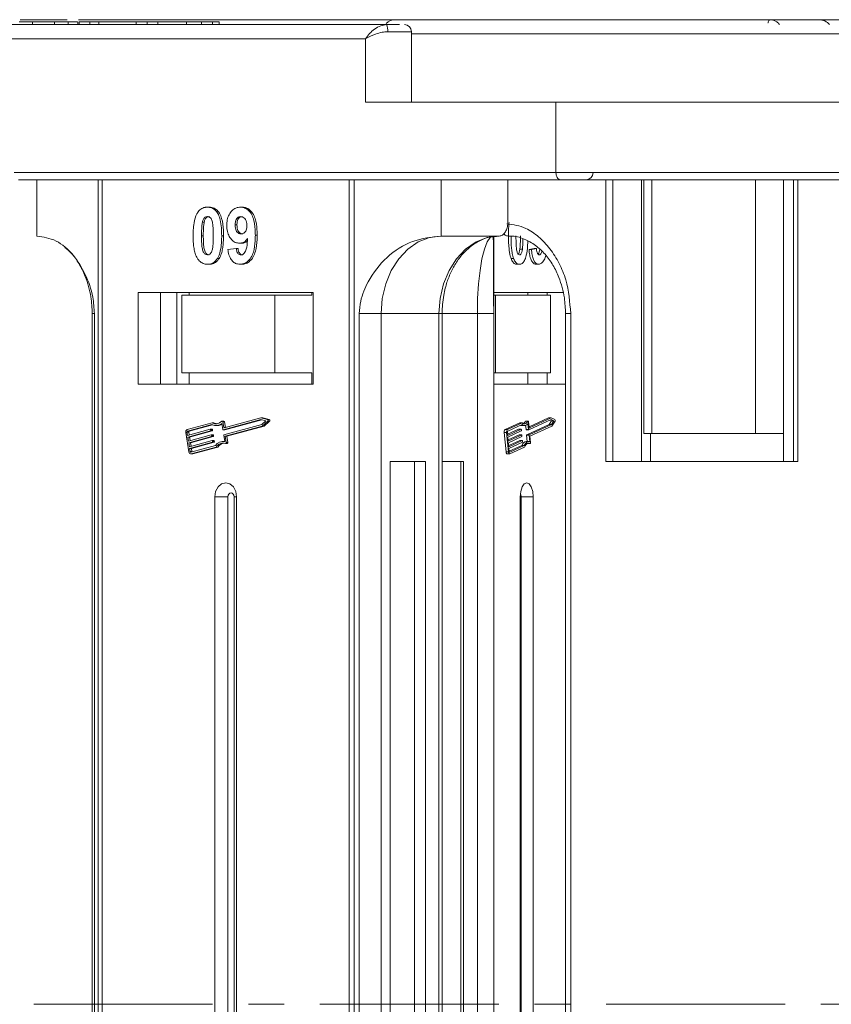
# Model space of a CAD drawing. Header units: millimetres. Extents: x 506 to 1981, y 649 to 1682.
# Tile 6 of 86: x 1019 to 1077, y 955 to 1024. Entities that reach past the tile are written whole.
import ezdxf

# ---------------------------------------------------------------- set-up
doc = ezdxf.new("R2010")
doc.units = ezdxf.units.MM
doc.linetypes.add('CENTERX2', pattern=[20.32, 12.7, -2.54, 2.54, -2.54])

msp = doc.modelspace()

# ---------------------------------------------------------------- linework, layer by layer
at = {"color": 7, "linetype": 'Continuous', "lineweight": 15}
for p, q in [((1045.507, 1024.119), (1006.17, 1024.119)), ((1019.493, 1024.469), (1022.841, 1024.469)), ((1020.37, 1024.119), (1020.37, 1024.319)), ((1021.925, 1024.119), (1021.925, 1024.319)), ((1022.9, 1024.319), (1022.9, 1024.119)), ((1023.58, 1024.119), (1023.58, 1024.319)), ((1023.628, 1024.469), (1046.891, 1024.469)), ((1023.692, 1024.319), (1023.692, 1024.119)), ((1023.692, 1024.319), (1024.438, 1024.319)), ((1024.438, 1024.319), (1024.438, 1024.119)), ((1024.438, 1024.319), (1025.085, 1024.319)), ((1025.085, 1024.319), (1025.085, 1024.119)), ((1025.085, 1024.319), (1027.722, 1024.319)), ((1027.722, 1024.319), (1027.722, 1024.119)), ((1027.722, 1024.319), (1028.518, 1024.319)), ((1028.518, 1024.319), (1028.518, 1024.119)), ((1028.518, 1024.319), (1029.264, 1024.319)), ((1029.264, 1024.119), (1029.264, 1024.319)), ((1029.264, 1024.319), (1031.305, 1024.319)), ((1031.305, 1024.319), (1031.305, 1024.119)), ((1032.361, 1024.119), (1032.361, 1024.319)), ((1032.361, 1024.319), (1033.148, 1024.319)), ((1033.148, 1024.319), (1033.148, 1024.119)), ((1033.623, 1024.119), (1033.623, 1024.319)), ((1046.893, 1024.469), (1046.943, 1024.463)), ((1076.194, 1024.469), (1076.182, 1024.469)), ((1047.27, 1023.619), (1045.586, 1023.619)), ((1047.27, 1018.619), (1047.27, 1023.619)), ((1078.428, 1023.469), (1047.27, 1023.469)), ((1005.539, 1023.119), (1044.009, 1023.119)), ((1044.009, 1023.119), (1044.009, 1018.619)), ((1044.009, 1018.619), (1057.534, 1018.619)), ((1078.662, 1018.619), (1057.534, 1018.619)), ((1057.534, 1018.619), (1057.534, 1013.619)), ((1057.534, 1013.619), (1019.064, 1013.619)), ((1094.09, 1013.619), (1057.534, 1013.619)), ((1019.38, 1013.119), (1057.85, 1013.119)), ((1020.677, 1013.119), (1020.677, 1009.119)), ((1025.031, 1013.119), (1025.031, 954.619)), ((1025.328, 954.619), (1025.328, 1013.119)), ((1042.848, 1013.119), (1042.848, 954.619)), ((1043.202, 954.619), (1043.202, 1013.119)), ((1049.391, 1009.119), (1049.391, 1013.119)), ((1054.121, 1010.119), (1054.121, 1013.119)), ((1061.081, 1013.119), (1061.081, 993.119)), ((1061.57, 1013.119), (1061.57, 993.119)), ((1063.605, 993.119), (1063.605, 1013.119)), ((1063.778, 1013.119), (1063.778, 995.119)), ((1064.332, 995.119), (1064.332, 1013.119)), ((1071.705, 1013.119), (1071.705, 995.119)), ((1073.694, 1013.119), (1073.694, 993.119)), ((1074.394, 993.119), (1074.394, 1013.119)), ((1074.704, 993.119), (1074.704, 1013.119)), ((1032.788, 1011.17), (1032.914, 1011.17)), ((1035.137, 1011.17), (1035.264, 1011.17)), ((1032.437, 1010.111), (1032.563, 1010.111)), ((1034.758, 1009.905), (1034.884, 1009.905)), ((1032.37, 1009.146), (1032.496, 1009.146)), ((1033.929, 1009.138), (1033.803, 1009.138)), ((1036.317, 1009.173), (1036.191, 1009.173)), ((1053.491, 1009.119), (1049.391, 1009.119)), ((1053.112, 1009.065), (1053.112, 954.619)), ((1034.241, 1008.163), (1034.838, 1008.247)), ((1034.838, 1008.247), (1034.964, 1008.247)), ((1035.078, 1008.606), (1035.205, 1008.606)), ((1054.97, 1008.178), (1055.148, 1008.178)), ((1055.974, 1008.247), (1055.621, 1008.163)), ((1055.798, 1008.163), (1055.621, 1008.163)), ((1055.798, 1008.163), (1056.151, 1008.247)), ((1056.151, 1008.247), (1055.974, 1008.247)), ((1033.496, 1007.525), (1033.622, 1007.525)), ((1054.52, 1007.53), (1054.343, 1007.53)), ((1032.788, 1007.119), (1032.914, 1007.119)), ((1035.093, 1007.119), (1035.219, 1007.119)), ((1054.94, 1007.119), (1054.762, 1007.119)), ((1056.302, 1007.119), (1056.124, 1007.119)), ((1040.297, 1005.119), (1027.88, 1005.119)), ((1027.88, 1005.119), (1027.88, 998.619)), ((1029.457, 1005.119), (1029.457, 998.619)), ((1030.616, 1005.119), (1030.616, 998.619)), ((1030.979, 1004.919), (1030.979, 999.419)), ((1037.576, 1004.919), (1030.979, 1004.919)), ((1031.498, 1004.919), (1031.498, 1005.119)), ((1037.576, 999.419), (1037.576, 1004.919)), ((1037.576, 1004.919), (1040.211, 1004.919)), ((1040.211, 1005.119), (1040.211, 1004.919)), ((1040.297, 998.619), (1040.297, 1005.119)), ((1058.045, 1005.119), (1053.112, 1005.119)), ((1053.112, 1004.919), (1053.24, 1004.919)), ((1053.24, 1004.919), (1053.24, 999.419)), ((1057.139, 1004.919), (1053.24, 1004.919)), ((1055.543, 1005.119), (1055.543, 1004.919)), ((1056.904, 1004.919), (1056.904, 1005.119)), ((1057.139, 999.419), (1057.139, 1004.919)), ((1024.61, 1003.619), (1024.61, 954.619)), ((1024.61, 1003.619), (1024.77, 1003.619)), ((1024.77, 954.619), (1024.77, 1003.619)), ((1043.573, 1003.619), (1043.573, 954.619)), ((1045.123, 1003.619), (1043.573, 1003.619)), ((1049.222, 1003.619), (1045.123, 1003.619)), ((1045.123, 954.619), (1045.123, 1003.619)), ((1049.222, 1003.619), (1049.222, 954.619)), ((1049.222, 1003.619), (1049.446, 1003.619)), ((1049.446, 954.619), (1049.446, 1003.619)), ((1051.952, 1003.619), (1049.446, 1003.619)), ((1051.952, 1003.619), (1053.11, 1003.619)), ((1051.952, 1003.619), (1051.952, 954.619)), ((1053.11, 954.619), (1053.11, 1003.619)), ((1058.211, 1003.619), (1058.211, 954.619)), ((1058.211, 1003.619), (1058.58, 1003.619)), ((1058.58, 954.619), (1058.58, 1003.619)), ((1037.576, 999.419), (1030.979, 999.419)), ((1031.498, 999.419), (1031.498, 998.619)), ((1040.211, 999.419), (1037.576, 999.419)), ((1040.211, 998.619), (1040.211, 999.419)), ((1053.24, 999.419), (1053.112, 999.419)), ((1057.139, 999.419), (1053.24, 999.419)), ((1055.543, 998.619), (1055.543, 999.419)), ((1056.904, 998.619), (1056.904, 999.419)), ((1027.88, 998.619), (1040.297, 998.619)), ((1053.112, 998.619), (1058.211, 998.619)), ((1036.592, 996.096), (1033.906, 995.365)), ((1036.591, 996.216), (1033.976, 995.504)), ((1034.032, 995.365), (1036.657, 996.08)), ((1037.058, 996.098), (1036.591, 996.216)), ((1036.717, 996.216), (1036.591, 996.216)), ((1036.935, 996.01), (1036.592, 996.096)), ((1037.184, 996.098), (1036.717, 996.216)), ((1037.184, 996.098), (1037.058, 996.098)), ((1057.188, 996.096), (1055.6, 995.365)), ((1057.01, 996.216), (1055.621, 995.576)), ((1057.188, 996.216), (1055.642, 995.504)), ((1057.01, 996.216), (1057.188, 996.216)), ((1057.463, 996.098), (1057.188, 996.216)), ((1057.391, 996.01), (1057.188, 996.096)), ((1033.122, 995.872), (1031.354, 995.391)), ((1033.113, 995.749), (1031.373, 995.276)), ((1031.376, 994.976), (1032.992, 995.416)), ((1031.499, 995.276), (1033.16, 995.728)), ((1033.123, 995.417), (1032.996, 995.417)), ((1033.019, 995.394), (1033.028, 995.336)), ((1033.145, 995.394), (1033.019, 995.394)), ((1033.249, 995.872), (1033.122, 995.872)), ((1033.154, 995.336), (1033.145, 995.394)), ((1033.397, 995.68), (1033.523, 995.68)), ((1033.879, 995.388), (1033.806, 995.832)), ((1033.962, 995.989), (1033.836, 995.989)), ((1033.949, 995.527), (1033.881, 995.942)), ((1033.881, 995.942), (1034.007, 995.942)), ((1033.901, 995.364), (1034.027, 995.364)), ((1034.032, 995.365), (1033.906, 995.365)), ((1034.059, 995.527), (1033.949, 995.527)), ((1033.962, 995.02), (1036.648, 995.751)), ((1034.074, 995.531), (1034.007, 995.942)), ((1034.048, 994.923), (1036.685, 995.642)), ((1034.174, 994.923), (1036.811, 995.642)), ((1036.648, 995.751), (1036.935, 996.01)), ((1036.685, 995.642), (1037.075, 995.992)), ((1036.811, 995.642), (1036.685, 995.642)), ((1036.811, 995.642), (1037.201, 995.992)), ((1037.075, 995.992), (1037.201, 995.992)), ((1054.96, 995.872), (1053.915, 995.391)), ((1054.093, 995.391), (1053.915, 995.391)), ((1055.138, 995.872), (1054.093, 995.391)), ((1054.883, 995.416), (1054.098, 995.055)), ((1055.132, 995.749), (1054.104, 995.276)), ((1054.105, 994.976), (1055.06, 995.416)), ((1054.883, 995.416), (1055.06, 995.416)), ((1055.063, 995.417), (1054.885, 995.417)), ((1054.96, 995.872), (1055.138, 995.872)), ((1055.076, 995.394), (1055.082, 995.336)), ((1055.122, 995.68), (1055.3, 995.68)), ((1055.365, 995.977), (1055.543, 995.977)), ((1055.377, 995.694), (1055.407, 995.388)), ((1055.559, 995.989), (1055.382, 995.989)), ((1055.407, 995.388), (1055.584, 995.388)), ((1055.42, 995.364), (1055.598, 995.364)), ((1057.044, 995.751), (1055.456, 995.02)), ((1055.584, 995.388), (1055.541, 995.832)), ((1055.626, 995.527), (1055.586, 995.942)), ((1055.634, 995.02), (1057.221, 995.751)), ((1055.636, 995.504), (1055.642, 995.504)), ((1055.685, 994.923), (1057.243, 995.642)), ((1057.213, 996.01), (1057.044, 995.751)), ((1057.044, 995.751), (1057.221, 995.751)), ((1057.102, 996.057), (1057.213, 996.01)), ((1057.213, 996.01), (1057.391, 996.01)), ((1057.221, 995.751), (1057.391, 996.01)), ((1057.243, 995.642), (1057.474, 995.992)), ((1031.249, 995.182), (1031.475, 993.803)), ((1031.338, 995.206), (1031.376, 994.976)), ((1031.464, 995.206), (1031.338, 995.206)), ((1031.373, 995.276), (1031.499, 995.276)), ((1033.011, 995.301), (1031.394, 994.861)), ((1031.394, 994.861), (1031.442, 994.574)), ((1031.521, 994.861), (1031.394, 994.861)), ((1031.442, 994.574), (1033.058, 995.014)), ((1033.077, 994.899), (1031.46, 994.459)), ((1031.496, 995.009), (1031.464, 995.206)), ((1031.521, 994.861), (1033.137, 995.301)), ((1031.562, 994.607), (1031.521, 994.861)), ((1031.586, 994.459), (1033.203, 994.899)), ((1033.137, 995.301), (1033.011, 995.301)), ((1033.154, 995.336), (1033.028, 995.336)), ((1033.189, 995.015), (1033.062, 995.015)), ((1033.203, 994.899), (1033.077, 994.899)), ((1033.085, 994.991), (1033.094, 994.934)), ((1033.211, 994.991), (1033.085, 994.991)), ((1033.22, 994.934), (1033.094, 994.934)), ((1033.22, 994.934), (1033.211, 994.991)), ((1034.017, 994.541), (1033.945, 994.985)), ((1034.121, 994.479), (1034.048, 994.923)), ((1034.174, 994.923), (1034.048, 994.923)), ((1034.247, 994.479), (1034.174, 994.923)), ((1053.852, 995.182), (1053.986, 993.803)), ((1053.852, 995.182), (1054.03, 995.182)), ((1054.03, 995.182), (1054.164, 993.803)), ((1054.083, 995.206), (1054.105, 994.976)), ((1055.071, 995.301), (1054.116, 994.861)), ((1054.116, 994.861), (1054.144, 994.574)), ((1054.922, 995.014), (1054.137, 994.652)), ((1054.144, 994.574), (1055.099, 995.014)), ((1055.11, 994.899), (1054.155, 994.459)), ((1054.922, 995.014), (1055.099, 995.014)), ((1055.102, 995.015), (1054.924, 995.015)), ((1055.115, 994.991), (1055.121, 994.934)), ((1055.446, 994.985), (1055.488, 994.552)), ((1055.446, 994.985), (1055.623, 994.985)), ((1055.456, 995.02), (1055.634, 995.02)), ((1055.666, 994.541), (1055.623, 994.985)), ((1055.728, 994.479), (1055.685, 994.923)), ((1063.778, 995.119), (1064.332, 995.119)), ((1064.236, 995.119), (1064.236, 993.119)), ((1071.705, 995.119), (1064.332, 995.119)), ((1071.705, 995.119), (1073.694, 995.119)), ((1031.46, 994.459), (1031.507, 994.172)), ((1031.586, 994.459), (1031.46, 994.459)), ((1031.507, 994.172), (1033.124, 994.612)), ((1033.142, 994.497), (1031.526, 994.057)), ((1031.526, 994.057), (1031.564, 993.827)), ((1031.652, 994.057), (1031.526, 994.057)), ((1031.628, 994.205), (1031.586, 994.459)), ((1031.618, 993.782), (1033.358, 994.256)), ((1031.637, 993.667), (1033.405, 994.148)), ((1031.652, 994.057), (1033.269, 994.497)), ((1031.69, 993.827), (1031.652, 994.057)), ((1031.763, 993.667), (1033.531, 994.148)), ((1033.254, 994.612), (1033.128, 994.612)), ((1033.269, 994.497), (1033.142, 994.497)), ((1033.151, 994.589), (1033.16, 994.532)), ((1033.151, 994.589), (1033.277, 994.589)), ((1033.286, 994.532), (1033.16, 994.532)), ((1033.286, 994.532), (1033.277, 994.589)), ((1033.531, 994.148), (1033.405, 994.148)), ((1034.016, 994.552), (1033.906, 994.552)), ((1034.076, 994.408), (1034.202, 994.408)), ((1034.247, 994.479), (1034.121, 994.479)), ((1054.155, 994.459), (1054.183, 994.172)), ((1054.961, 994.612), (1054.175, 994.25)), ((1054.183, 994.172), (1055.138, 994.612)), ((1055.149, 994.497), (1054.194, 994.057)), ((1054.194, 994.057), (1054.216, 993.827)), ((1055.099, 994.256), (1054.214, 993.848)), ((1054.248, 993.782), (1055.277, 994.256)), ((1054.26, 993.667), (1055.305, 994.148)), ((1054.961, 994.612), (1055.138, 994.612)), ((1055.141, 994.612), (1054.963, 994.612)), ((1055.099, 994.256), (1055.277, 994.256)), ((1055.154, 994.589), (1055.16, 994.532)), ((1055.601, 994.552), (1055.423, 994.552)), ((1055.517, 994.41), (1055.523, 994.408)), ((1055.695, 994.41), (1055.517, 994.41)), ((1055.523, 994.408), (1055.701, 994.408)), ((1031.564, 993.827), (1031.69, 993.827)), ((1031.609, 993.663), (1031.735, 993.663)), ((1031.763, 993.667), (1031.637, 993.667)), ((1054.164, 993.803), (1053.986, 993.803)), ((1054.065, 993.663), (1054.243, 993.663)), ((1054.237, 993.782), (1054.248, 993.782)), ((1045.754, 993.119), (1045.754, 954.619)), ((1048.276, 993.119), (1045.754, 993.119)), ((1047.5, 954.619), (1047.5, 993.119)), ((1048.276, 954.619), (1048.276, 993.119)), ((1050.973, 993.119), (1049.446, 993.119)), ((1050.768, 954.619), (1050.768, 993.119)), ((1050.973, 954.619), (1050.973, 993.119)), ((1061.081, 993.119), (1074.704, 993.119)), ((1033.312, 990.619), (1033.312, 954.619)), ((1033.312, 990.619), (1034.246, 990.619)), ((1034.246, 990.619), (1034.246, 954.619)), ((1034.688, 954.619), (1034.688, 990.619)), ((1034.864, 990.619), (1034.688, 990.619)), ((1034.864, 954.619), (1034.864, 990.619)), ((1054.997, 990.619), (1054.997, 954.619)), ((1055.915, 990.619), (1055.054, 990.619)), ((1055.054, 954.619), (1055.054, 990.619)), ((1055.915, 954.619), (1055.915, 990.619)), ((1024.61, 954.619), (1024.61, 905.619)), ((1024.77, 905.619), (1024.77, 954.619)), ((1025.031, 954.619), (1025.031, 896.119)), ((1025.328, 896.119), (1025.328, 954.619)), ((1033.312, 954.619), (1033.312, 918.619)), ((1034.246, 954.619), (1034.246, 918.619)), ((1034.688, 918.619), (1034.688, 954.619)), ((1034.864, 918.619), (1034.864, 954.619)), ((1042.848, 954.619), (1042.848, 896.119)), ((1043.202, 896.119), (1043.202, 954.619)), ((1043.573, 954.619), (1043.573, 905.619)), ((1045.123, 905.619), (1045.123, 954.619)), ((1045.754, 954.619), (1045.754, 916.119)), ((1047.5, 916.119), (1047.5, 954.619)), ((1048.276, 916.119), (1048.276, 954.619)), ((1049.222, 954.619), (1049.222, 905.619)), ((1049.446, 905.619), (1049.446, 954.619)), ((1050.768, 916.119), (1050.768, 954.619)), ((1050.973, 916.119), (1050.973, 954.619)), ((1051.952, 954.619), (1051.952, 905.619)), ((1053.11, 905.619), (1053.11, 954.619)), ((1053.112, 954.619), (1053.112, 900.174)), ((1054.997, 954.619), (1054.997, 918.619)), ((1055.054, 918.619), (1055.054, 954.619)), ((1055.915, 918.619), (1055.915, 954.619)), ((1058.211, 954.619), (1058.211, 905.619)), ((1058.58, 905.619), (1058.58, 954.619))]:
    msp.add_line(p, q, dxfattribs=at)
at = {"color": 1, "linetype": 'CENTERX2', "lineweight": 13}
msp.add_line((1805.315, 954.619), (967.232, 954.619), dxfattribs=at)
at = {"color": 7, "linetype": 'Continuous', "lineweight": 15, "flags": 128}
for points in [[(1046.891, 1024.469), (1046.944, 1024.462), (1046.97, 1024.454)], [(1072.734, 1024.469), (1072.703, 1024.462), (1072.673, 1024.442), (1072.645, 1024.41), (1072.621, 1024.366), (1072.601, 1024.313), (1072.586, 1024.253), (1072.584, 1024.245)], [(1072.737, 1024.469), (1072.705, 1024.462), (1072.675, 1024.442), (1072.647, 1024.41), (1072.623, 1024.366), (1072.603, 1024.313), (1072.588, 1024.253), (1072.586, 1024.245)], [(1057.534, 1013.619), (1057.54, 1013.521), (1057.558, 1013.428), (1057.587, 1013.341), (1057.627, 1013.265), (1057.674, 1013.203), (1057.729, 1013.157), (1057.788, 1013.129), (1057.85, 1013.119)], [(1045.123, 1003.619), (1045.205, 1004.692), (1045.448, 1005.724), (1045.842, 1006.675), (1046.373, 1007.508), (1047.02, 1008.192), (1047.758, 1008.7), (1048.558, 1009.013), (1049.391, 1009.119)], [(1053.491, 1009.119), (1052.658, 1009.013), (1051.857, 1008.7), (1051.119, 1008.192), (1050.472, 1007.508), (1049.942, 1006.675), (1049.547, 1005.724), (1049.304, 1004.692), (1049.222, 1003.619)], [(1053.076, 1009.119), (1052.857, 1009.013), (1052.646, 1008.7), (1052.452, 1008.192), (1052.281, 1007.508), (1052.141, 1006.675), (1052.037, 1005.724), (1051.973, 1004.692), (1051.952, 1003.619)], [(1033.809, 995.977), (1033.818, 995.984), (1033.829, 995.988), (1033.841, 995.989), (1033.852, 995.985), (1033.862, 995.979), (1033.871, 995.969), (1033.877, 995.956), (1033.881, 995.942)], [(1034.027, 995.364), (1034.027, 995.364), (1034.032, 995.365)], [(1054.885, 995.417), (1054.885, 995.417), (1054.883, 995.416)], [(1055.06, 995.416), (1055.063, 995.417), (1055.066, 995.416), (1055.068, 995.415), (1055.07, 995.412), (1055.073, 995.408), (1055.074, 995.404), (1055.075, 995.399), (1055.076, 995.394)], [(1055.543, 995.977), (1055.498, 995.912), (1055.45, 995.861), (1055.4, 995.825), (1055.347, 995.803), (1055.293, 995.797), (1055.24, 995.807), (1055.188, 995.832), (1055.138, 995.872)], [(1055.407, 995.388), (1055.408, 995.382), (1055.409, 995.377), (1055.411, 995.373), (1055.413, 995.369), (1055.415, 995.366), (1055.417, 995.365), (1055.42, 995.364)], [(1055.543, 995.977), (1055.549, 995.984), (1055.555, 995.988), (1055.562, 995.989), (1055.569, 995.985), (1055.575, 995.979), (1055.58, 995.969), (1055.584, 995.956), (1055.586, 995.942)], [(1055.6, 995.365), (1055.598, 995.364), (1055.595, 995.365), (1055.593, 995.366), (1055.59, 995.369), (1055.588, 995.373), (1055.587, 995.377), (1055.585, 995.382), (1055.584, 995.388)], [(1055.642, 995.504), (1055.639, 995.503), (1055.637, 995.504), (1055.634, 995.506), (1055.632, 995.508), (1055.63, 995.512), (1055.628, 995.516), (1055.627, 995.521), (1055.626, 995.527)], [(1054.924, 995.015), (1054.924, 995.015), (1054.922, 995.014)], [(1055.099, 995.014), (1055.102, 995.015), (1055.105, 995.014), (1055.107, 995.013), (1055.109, 995.01), (1055.111, 995.006), (1055.113, 995.002), (1055.114, 994.997), (1055.115, 994.991)], [(1034.121, 994.479), (1034.122, 994.464), (1034.12, 994.45), (1034.115, 994.436), (1034.108, 994.425), (1034.099, 994.416), (1034.088, 994.41), (1034.077, 994.408), (1034.065, 994.41)], [(1034.202, 994.408), (1034.203, 994.408), (1034.214, 994.41), (1034.225, 994.416), (1034.234, 994.425), (1034.241, 994.436), (1034.246, 994.45), (1034.248, 994.464), (1034.247, 994.479)], [(1054.963, 994.612), (1054.963, 994.612), (1054.961, 994.612)], [(1055.138, 994.612), (1055.141, 994.612), (1055.144, 994.612), (1055.146, 994.61), (1055.148, 994.608), (1055.15, 994.604), (1055.152, 994.6), (1055.153, 994.595), (1055.154, 994.589)], [(1055.277, 994.256), (1055.317, 994.334), (1055.36, 994.401), (1055.407, 994.457), (1055.456, 994.5), (1055.507, 994.53), (1055.56, 994.548), (1055.613, 994.551), (1055.666, 994.541)], [(1055.695, 994.41), (1055.642, 994.43), (1055.589, 994.434), (1055.535, 994.422), (1055.483, 994.396), (1055.433, 994.354), (1055.386, 994.298), (1055.343, 994.229), (1055.305, 994.148)], [(1055.728, 994.479), (1055.728, 994.464), (1055.727, 994.45), (1055.724, 994.436), (1055.72, 994.425), (1055.715, 994.416), (1055.708, 994.41), (1055.702, 994.408), (1055.695, 994.41)], [(1031.735, 993.663), (1031.736, 993.663), (1031.763, 993.667)], [(1053.986, 993.803), (1053.991, 993.77), (1053.998, 993.74), (1054.009, 993.713), (1054.021, 993.692), (1054.035, 993.676), (1054.05, 993.666), (1054.065, 993.663)], [(1054.26, 993.667), (1054.244, 993.663), (1054.228, 993.666), (1054.213, 993.676), (1054.199, 993.692), (1054.186, 993.713), (1054.176, 993.74), (1054.169, 993.77), (1054.164, 993.803)], [(1054.216, 993.827), (1054.218, 993.816), (1054.221, 993.806), (1054.224, 993.797), (1054.228, 993.79), (1054.233, 993.785), (1054.238, 993.782), (1054.243, 993.781), (1054.248, 993.782)], [(1034.864, 990.619), (1034.805, 991.002), (1034.637, 991.326), (1034.385, 991.543), (1034.088, 991.619), (1033.791, 991.543), (1033.54, 991.326), (1033.371, 991.002), (1033.312, 990.619)], [(1055.915, 990.619), (1055.88, 991.002), (1055.78, 991.326), (1055.632, 991.543), (1055.456, 991.619), (1055.281, 991.543), (1055.132, 991.326), (1055.032, 991.002), (1054.997, 990.619)], [(1034.688, 990.619), (1034.671, 990.728), (1034.623, 990.82), (1034.551, 990.882), (1034.467, 990.904), (1034.382, 990.882), (1034.31, 990.82), (1034.262, 990.728), (1034.246, 990.619)]]:
    msp.add_lwpolyline(points, dxfattribs=at)
at = {"color": 7, "linetype": 'Continuous', "lineweight": 15}
for centre, radius, start, end in [((1046.162, 1023.469), 1, 90, 132.80958), ((1044.736, 1023.741), 0.859, 351.84461, 26.11022), ((1046.77, 1023.619), 0.5, 0, 90), ((1076.195, 1023.469), 1, 40.5416, 90), ((1059.667, 1013.619), 0.5, 270, 0), ((1037.031, 996.04), 0.0644, 312.93971, 65.68289), ((1037.157, 996.04), 0.0644, 312.93971, 65.68289), ((1057.399, 996.039), 0.088, 328.4171, 42.65237), ((1031.424, 995.224), 0.18, 112.70639, 193.67636), ((1032.995, 995.393), 0.0236, 1.77106, 98.23127), ((1033.398, 996.306), 0.625, 242.87791, 310.67442), ((1033.399, 996.358), 0.559, 240.3608, 317.05481), ((1033.12, 995.392), 0.0246, 2.84754, 84.64316), ((1033.528, 996.355), 0.558, 239.91275, 262.94027), ((1033.52, 996.304), 0.624, 270.30287, 298.58567), ((1033.902, 995.388), 0.0236, 181.77106, 278.23127), ((1033.973, 995.527), 0.0236, 181.77106, 278.23127), ((1033.957, 995.94), 0.0496, 3.20094, 84.28976), ((1054.07, 995.23), 0.223, 134.13938, 192.60398), ((1054.248, 995.23), 0.223, 134.13938, 192.60398), ((1055.123, 995.902), 0.222, 244.55442, 269.67974), ((1055.305, 995.947), 0.263, 228.76757, 333.96775), ((1055.025, 996.155), 0.383, 298.89913, 332.40263), ((1055.384, 995.969), 0.0201, 96.0082, 156.91643), ((1031.396, 995.22), 0.06, 112.70639, 193.67636), ((1031.522, 995.22), 0.06, 112.70639, 193.67636), ((1032.999, 995.329), 0.03, 292.70639, 13.67636), ((1033.061, 994.991), 0.0236, 1.77106, 98.23127), ((1033.065, 994.927), 0.03, 292.70639, 13.67636), ((1033.125, 995.329), 0.03, 292.70639, 13.67636), ((1033.186, 994.99), 0.0246, 2.84754, 84.64316), ((1033.191, 994.927), 0.03, 292.70639, 13.67636), ((1033.974, 994.992), 0.03, 112.70639, 193.67636), ((1054.155, 995.222), 0.0744, 134.13938, 192.60398), ((1055.046, 995.328), 0.0372, 314.13938, 12.60398), ((1055.085, 994.926), 0.0372, 314.13938, 12.60398), ((1055.482, 994.993), 0.0372, 134.13938, 192.60398), ((1055.66, 994.993), 0.0372, 134.13938, 192.60398), ((1033.127, 994.588), 0.0236, 1.77106, 98.23127), ((1033.131, 994.525), 0.03, 292.70639, 13.67636), ((1033.252, 994.588), 0.0246, 2.84754, 84.64316), ((1033.257, 994.525), 0.03, 292.70639, 13.67636), ((1033.915, 993.874), 0.675, 81.29756, 145.56926), ((1033.91, 993.838), 0.592, 74.76687, 148.43558), ((1034.065, 993.801), 0.637, 98.60405, 146.93735), ((1055.511, 994.131), 0.43, 101.7635, 163.09332), ((1055.123, 994.524), 0.0372, 314.13938, 12.60398), ((1031.617, 993.807), 0.142, 181.77106, 278.23127), ((1031.611, 993.829), 0.0473, 181.77106, 278.23127), ((1031.756, 993.837), 0.0669, 188.84592, 210.26662), ((1054.606, 990.637), 0.448, 357.63598, 26.10231)]:
    msp.add_arc(centre, radius, start, end, dxfattribs=at)
for points, knots in [([(1020.37, 1024.319), (1020.307, 1024.319), (1020.179, 1024.319), (1020.006, 1024.319), (1019.847, 1024.319), (1019.703, 1024.319), (1019.563, 1024.319), (1019.473, 1024.319), (1019.429, 1024.319)], [0, 0, 0, 0, 0.185429, 0.37219, 0.527708, 0.683877, 0.841678, 1, 1, 1, 1]), ([(1021.925, 1024.319), (1021.803, 1024.319), (1021.559, 1024.319), (1021.066, 1024.319), (1020.657, 1024.319), (1020.401, 1024.319), (1020.37, 1024.319)], [0, 0, 0, 0, 0.250896, 0.502166, 0.940512, 1, 1, 1, 1]), ([(1022.9, 1024.319), (1022.858, 1024.319), (1022.773, 1024.319), (1022.631, 1024.319), (1022.477, 1024.319), (1022.306, 1024.319), (1022.124, 1024.319), (1021.992, 1024.319), (1021.925, 1024.319)], [0, 0, 0, 0, 0.15395, 0.308181, 0.478699, 0.649961, 0.824203, 1, 1, 1, 1]), ([(1023.569, 1024.319), (1023.553, 1024.319), (1023.513, 1024.319), (1023.2, 1024.319), (1022.954, 1024.319), (1022.9, 1024.319)], [0, 0, 0, 0, 0.341559, 0.855383, 1, 1, 1, 1]), ([(1032.426, 1024.319), (1032.356, 1024.319), (1032.243, 1024.319), (1032.056, 1024.319), (1031.888, 1024.319), (1031.61, 1024.319), (1031.438, 1024.319), (1031.305, 1024.319)], [0, 0, 0, 0, 0.189329, 0.302222, 0.415612, 0.548732, 1, 1, 1, 1]), ([(1033.613, 1024.319), (1033.616, 1024.319), (1033.642, 1024.319), (1033.51, 1024.319), (1033.29, 1024.319), (1033.148, 1024.319)], [0, 0, 0, 0, 0.044526, 0.380948, 1, 1, 1, 1]), ([(1044.009, 1023.119), (1044.099, 1023.241), (1044.28, 1023.486), (1044.654, 1023.816), (1045.076, 1024.066), (1045.369, 1024.102), (1045.507, 1024.119)], [0, 0, 0, 0, 0.251131, 0.501805, 0.765641, 1, 1, 1, 1]), ([(1078.312, 1024.469), (1076.999, 1024.469), (1074.333, 1024.469), (1070.344, 1024.469), (1066.701, 1024.469), (1063.465, 1024.469), (1060.64, 1024.469), (1057.978, 1024.469), (1054.7, 1024.469), (1051.912, 1024.469), (1049.71, 1024.469), (1048.238, 1024.469), (1047.072, 1024.469), (1046.302, 1024.469), (1046.208, 1024.469), (1046.162, 1024.469)], [0, 0, 0, 0, 0.077724, 0.157824, 0.240135, 0.304454, 0.368763, 0.43443, 0.500087, 0.631237, 0.695556, 0.759865, 0.842185, 0.922283, 1, 1, 1, 1]), ([(1072.737, 1024.469), (1072.817, 1024.462), (1072.964, 1024.449), (1073.179, 1024.344), (1073.326, 1024.232), (1073.389, 1024.137), (1073.4, 1024.119)], [0, 0, 0, 0, 0.3169129, 0.5762024, 0.9204282, 1, 1, 1, 1]), ([(1045.586, 1023.619), (1045.454, 1023.609), (1045.161, 1023.587), (1044.592, 1023.416), (1044.238, 1023.235), (1044.009, 1023.119)], [0, 0, 0, 0, 0.2270634, 0.5015869, 1, 1, 1, 1]), ([(1057.85, 1013.119), (1058.92, 1013.119), (1061.095, 1013.119), (1064.764, 1013.119), (1068.42, 1013.119), (1071.951, 1013.119), (1075.273, 1013.119), (1078.655, 1013.119), (1082.06, 1013.119), (1085.43, 1013.119), (1088.701, 1013.119), (1091.839, 1013.119), (1093.791, 1013.119), (1094.759, 1013.119)], [0, 0, 0, 0, 0.102291, 0.207754, 0.316188, 0.400947, 0.485719, 0.572281, 0.658858, 0.74542, 0.831996, 0.916755, 1, 1, 1, 1]), ([(1058.025, 1013.119), (1058.173, 1013.119), (1058.689, 1013.119), (1059.274, 1013.119), (1059.692, 1013.119), (1059.626, 1013.119), (1059.609, 1013.119)], [0, 0, 0, 0, 0.130998, 0.453819, 0.866698, 1, 1, 1, 1]), ([(1031.773, 1009.146), (1031.775, 1009.28), (1031.779, 1009.583), (1031.835, 1010.112), (1031.944, 1010.534), (1032.067, 1010.741), (1032.081, 1010.764)], [0, 0, 0, 0, 0.236731, 0.537555, 0.949668, 1, 1, 1, 1]), ([(1032.081, 1010.764), (1032.115, 1010.814), (1032.185, 1010.916), (1032.316, 1011.032), (1032.462, 1011.115), (1032.594, 1011.153), (1032.703, 1011.168), (1032.76, 1011.169), (1032.788, 1011.17)], [0, 0, 0, 0, 0.193776, 0.3936, 0.587864, 0.788908, 0.894169, 1, 1, 1, 1]), ([(1032.788, 1011.17), (1032.893, 1011.16), (1033.104, 1011.14), (1033.378, 1010.941), (1033.588, 1010.648), (1033.784, 1010.047), (1033.795, 1009.524), (1033.803, 1009.138)], [0, 0, 0, 0, 0.147566, 0.296688, 0.431278, 0.580404, 1, 1, 1, 1]), ([(1033.929, 1009.138), (1033.927, 1009.271), (1033.921, 1009.686), (1033.864, 1010.245), (1033.661, 1010.748), (1033.417, 1011.024), (1033.151, 1011.155), (1032.981, 1011.166), (1032.914, 1011.17)], [0, 0, 0, 0, 0.146492, 0.456833, 0.607465, 0.758652, 0.906291, 1, 1, 1, 1]), ([(1034.161, 1009.866), (1034.167, 1010), (1034.179, 1010.271), (1034.309, 1010.65), (1034.526, 1010.946), (1034.814, 1011.14), (1035.027, 1011.16), (1035.137, 1011.17)], [0, 0, 0, 0, 0.197927, 0.397728, 0.597413, 0.790584, 1, 1, 1, 1]), ([(1035.137, 1011.17), (1035.242, 1011.16), (1035.453, 1011.138), (1035.733, 1010.936), (1035.959, 1010.631), (1036.145, 1010.096), (1036.188, 1009.587), (1036.19, 1009.232), (1036.191, 1009.173)], [0, 0, 0, 0, 0.148288, 0.297745, 0.443713, 0.607791, 0.934708, 1, 1, 1, 1]), ([(1036.317, 1009.173), (1036.315, 1009.306), (1036.308, 1009.707), (1036.237, 1010.261), (1036.013, 1010.755), (1035.747, 1011.04), (1035.478, 1011.16), (1035.315, 1011.168), (1035.264, 1011.17)], [0, 0, 0, 0, 0.14727, 0.444077, 0.606206, 0.76876, 0.926459, 1, 1, 1, 1]), ([(1032.37, 1009.146), (1032.371, 1009.213), (1032.371, 1009.346), (1032.376, 1009.527), (1032.384, 1009.688), (1032.395, 1009.83), (1032.409, 1009.972), (1032.428, 1010.064), (1032.437, 1010.111)], [0, 0, 0, 0, 0.205942, 0.411959, 0.558149, 0.704502, 0.851801, 1, 1, 1, 1]), ([(1032.437, 1010.111), (1032.455, 1010.18), (1032.485, 1010.292), (1032.569, 1010.418), (1032.665, 1010.484), (1032.741, 1010.501), (1032.783, 1010.503), (1032.788, 1010.504)], [0, 0, 0, 0, 0.334804, 0.542561, 0.750382, 0.970721, 1, 1, 1, 1]), ([(1032.496, 1009.146), (1032.497, 1009.213), (1032.498, 1009.346), (1032.502, 1009.527), (1032.51, 1009.688), (1032.521, 1009.83), (1032.535, 1009.972), (1032.554, 1010.064), (1032.563, 1010.111)], [0, 0, 0, 0, 0.2059417, 0.4119594, 0.558149, 0.7045024, 0.8518015, 1, 1, 1, 1]), ([(1032.563, 1010.111), (1032.581, 1010.18), (1032.611, 1010.292), (1032.695, 1010.418), (1032.791, 1010.484), (1032.868, 1010.501), (1032.909, 1010.503), (1032.914, 1010.504)], [0, 0, 0, 0, 0.334804, 0.542561, 0.750382, 0.970721, 1, 1, 1, 1]), ([(1032.788, 1010.504), (1032.832, 1010.498), (1032.912, 1010.488), (1033.014, 1010.412), (1033.102, 1010.264), (1033.176, 1009.989), (1033.202, 1009.597), (1033.205, 1009.297), (1033.206, 1009.146)], [0, 0, 0, 0, 0.1046136, 0.1888141, 0.2735119, 0.444127, 0.7194809, 1, 1, 1, 1]), ([(1034.758, 1009.905), (1034.761, 1009.992), (1034.766, 1010.13), (1034.824, 1010.309), (1034.909, 1010.416), (1035.02, 1010.49), (1035.103, 1010.499), (1035.149, 1010.504)], [0, 0, 0, 0, 0.29132, 0.465539, 0.641632, 0.798664, 1, 1, 1, 1]), ([(1034.884, 1009.905), (1034.887, 1009.992), (1034.892, 1010.13), (1034.95, 1010.309), (1035.035, 1010.416), (1035.146, 1010.49), (1035.229, 1010.499), (1035.275, 1010.504)], [0, 0, 0, 0, 0.29132, 0.465539, 0.641632, 0.798664, 1, 1, 1, 1]), ([(1035.149, 1010.504), (1035.202, 1010.496), (1035.308, 1010.482), (1035.443, 1010.365), (1035.543, 1010.207), (1035.588, 1010.024), (1035.592, 1009.904), (1035.594, 1009.848)], [0, 0, 0, 0, 0.2079545, 0.4204057, 0.6273197, 0.8277075, 1, 1, 1, 1]), ([(1054.121, 1010.119), (1054.114, 1010.007), (1054.1, 1009.782), (1053.992, 1009.482), (1053.832, 1009.256), (1053.654, 1009.136), (1053.537, 1009.124), (1053.491, 1009.119)], [0, 0, 0, 0, 0.2146939, 0.4293877, 0.6440816, 0.8587754, 1, 1, 1, 1]), ([(1054.205, 1010.08), (1054.204, 1010.071), (1054.186, 1009.939), (1054.175, 1009.712), (1054.164, 1009.41), (1054.163, 1009.234), (1054.162, 1009.146)], [0, 0, 0, 0, 0.030672, 0.440828, 0.720024, 1, 1, 1, 1]), ([(1035.078, 1008.606), (1034.973, 1008.618), (1034.762, 1008.643), (1034.49, 1008.86), (1034.282, 1009.165), (1034.175, 1009.52), (1034.165, 1009.761), (1034.161, 1009.866)], [0, 0, 0, 0, 0.2101886, 0.4217733, 0.6236035, 0.8370344, 1, 1, 1, 1]), ([(1035.179, 1009.273), (1035.127, 1009.279), (1035.029, 1009.29), (1034.902, 1009.383), (1034.816, 1009.515), (1034.765, 1009.695), (1034.761, 1009.827), (1034.758, 1009.905)], [0, 0, 0, 0, 0.2139369, 0.3980753, 0.5830907, 0.7516657, 1, 1, 1, 1]), ([(1035.305, 1009.273), (1035.253, 1009.279), (1035.155, 1009.29), (1035.028, 1009.383), (1034.942, 1009.515), (1034.891, 1009.695), (1034.887, 1009.827), (1034.884, 1009.905)], [0, 0, 0, 0, 0.213937, 0.398075, 0.583091, 0.751666, 1, 1, 1, 1]), ([(1035.594, 1009.848), (1035.59, 1009.769), (1035.584, 1009.636), (1035.517, 1009.467), (1035.424, 1009.357), (1035.308, 1009.284), (1035.222, 1009.276), (1035.179, 1009.273)], [0, 0, 0, 0, 0.267394, 0.447214, 0.627122, 0.813065, 1, 1, 1, 1]), ([(1058.58, 1003.619), (1058.513, 1004.437), (1058.409, 1005.695), (1057.78, 1007.208), (1057.129, 1008.25), (1056.32, 1009.084), (1055.305, 1009.806), (1054.507, 1009.925), (1054.049, 1009.993)], [0, 0, 0, 0, 0.256427, 0.394466, 0.535435, 0.676403, 0.814442, 1, 1, 1, 1]), ([(1024.77, 1003.619), (1024.742, 1004.01), (1024.671, 1005.008), (1024.143, 1006.462), (1023.265, 1007.875), (1022.069, 1008.912), (1021.14, 1009.05), (1020.677, 1009.119)], [0, 0, 0, 0, 0.125713, 0.321276, 0.524466, 0.763484, 1, 1, 1, 1]), ([(1032.078, 1007.53), (1032.048, 1007.584), (1031.986, 1007.694), (1031.902, 1007.931), (1031.832, 1008.238), (1031.793, 1008.575), (1031.776, 1008.88), (1031.774, 1009.057), (1031.773, 1009.146)], [0, 0, 0, 0, 0.118441, 0.239346, 0.459593, 0.684925, 0.84224, 1, 1, 1, 1]), ([(1032.788, 1007.786), (1032.735, 1007.794), (1032.65, 1007.807), (1032.55, 1007.895), (1032.469, 1008.048), (1032.397, 1008.322), (1032.375, 1008.712), (1032.372, 1009.001), (1032.37, 1009.146)], [0, 0, 0, 0, 0.1253702, 0.2022903, 0.2791788, 0.4647576, 0.7305818, 1, 1, 1, 1]), ([(1032.914, 1007.786), (1032.861, 1007.794), (1032.776, 1007.807), (1032.676, 1007.895), (1032.595, 1008.048), (1032.523, 1008.322), (1032.501, 1008.712), (1032.498, 1009.001), (1032.496, 1009.146)], [0, 0, 0, 0, 0.1253702, 0.2022903, 0.2791788, 0.4647576, 0.7305818, 1, 1, 1, 1]), ([(1033.206, 1009.146), (1033.206, 1009.08), (1033.205, 1008.946), (1033.2, 1008.765), (1033.193, 1008.604), (1033.182, 1008.461), (1033.167, 1008.318), (1033.149, 1008.225), (1033.14, 1008.178)], [0, 0, 0, 0, 0.20527, 0.410616, 0.55715, 0.703844, 0.851471, 1, 1, 1, 1]), ([(1033.803, 1009.138), (1033.801, 1009.005), (1033.797, 1008.702), (1033.742, 1008.183), (1033.635, 1007.763), (1033.514, 1007.555), (1033.496, 1007.525)], [0, 0, 0, 0, 0.237281, 0.538591, 0.932677, 1, 1, 1, 1]), ([(1033.622, 1007.525), (1033.652, 1007.579), (1033.714, 1007.689), (1033.797, 1007.918), (1033.866, 1008.211), (1033.906, 1008.54), (1033.926, 1008.851), (1033.928, 1009.042), (1033.929, 1009.138)], [0, 0, 0, 0, 0.1185955, 0.239509, 0.4474582, 0.6599349, 0.8296845, 1, 1, 1, 1]), ([(1035.639, 1008.941), (1035.603, 1008.892), (1035.531, 1008.793), (1035.416, 1008.705), (1035.318, 1008.653), (1035.241, 1008.625), (1035.161, 1008.61), (1035.106, 1008.607), (1035.078, 1008.606)], [0, 0, 0, 0, 0.243491, 0.496266, 0.61821, 0.741704, 0.870158, 1, 1, 1, 1]), ([(1036.191, 1009.173), (1036.189, 1009.039), (1036.182, 1008.638), (1036.112, 1008.082), (1035.896, 1007.574), (1035.626, 1007.271), (1035.339, 1007.133), (1035.158, 1007.123), (1035.093, 1007.119)], [0, 0, 0, 0, 0.142337, 0.429127, 0.589943, 0.751205, 0.909895, 1, 1, 1, 1]), ([(1035.169, 1007.786), (1035.211, 1007.791), (1035.295, 1007.802), (1035.413, 1007.901), (1035.522, 1008.071), (1035.607, 1008.433), (1035.626, 1008.734), (1035.639, 1008.941)], [0, 0, 0, 0, 0.112015, 0.224355, 0.367768, 0.565827, 1, 1, 1, 1]), ([(1035.205, 1008.606), (1035.257, 1008.609), (1035.363, 1008.616), (1035.488, 1008.673), (1035.574, 1008.729), (1035.609, 1008.761), (1035.622, 1008.773)], [0, 0, 0, 0, 0.350042, 0.714081, 0.889215, 1, 1, 1, 1]), ([(1035.219, 1007.119), (1035.324, 1007.129), (1035.534, 1007.148), (1035.82, 1007.337), (1036.056, 1007.635), (1036.254, 1008.154), (1036.311, 1008.692), (1036.316, 1009.075), (1036.317, 1009.173)], [0, 0, 0, 0, 0.14324, 0.28761, 0.430449, 0.591135, 0.89544, 1, 1, 1, 1]), ([(1049.391, 1009.119), (1048.699, 1009.043), (1047.314, 1008.89), (1045.471, 1007.7), (1044.258, 1006.149), (1043.656, 1004.705), (1043.595, 1003.913), (1043.573, 1003.619)], [0, 0, 0, 0, 0.249096, 0.498243, 0.745205, 0.90541, 1, 1, 1, 1]), ([(1049.446, 1003.619), (1049.468, 1004.057), (1049.498, 1004.675), (1049.695, 1005.547), (1049.928, 1006.258), (1050.301, 1007.026), (1050.781, 1007.726), (1051.367, 1008.325), (1052.045, 1008.781), (1052.764, 1009.073), (1053.255, 1009.092), (1053.49, 1009.101)], [0, 0, 0, 0, 0.148038, 0.208687, 0.308372, 0.410909, 0.520223, 0.634378, 0.754186, 0.882345, 1, 1, 1, 1]), ([(1053.11, 1003.619), (1053.11, 1004.01), (1053.109, 1005.008), (1053.105, 1006.462), (1053.098, 1007.875), (1053.088, 1008.912), (1053.08, 1009.05), (1053.076, 1009.119)], [0, 0, 0, 0, 0.125713, 0.321276, 0.524466, 0.763484, 1, 1, 1, 1]), ([(1053.828, 1009.276), (1053.83, 1009.274), (1053.883, 1009.198), (1054.005, 1009.14), (1054.12, 1009.125), (1054.166, 1009.119)], [0, 0, 0, 0, 0.013477, 0.608558, 1, 1, 1, 1]), ([(1054.162, 1009.146), (1054.164, 1009.013), (1054.166, 1008.715), (1054.196, 1008.221), (1054.254, 1007.799), (1054.325, 1007.582), (1054.343, 1007.53)], [0, 0, 0, 0, 0.236804, 0.527926, 0.885584, 1, 1, 1, 1]), ([(1054.2, 1009.105), (1054.237, 1009.109), (1054.601, 1009.149), (1055.242, 1008.952), (1056.073, 1008.508), (1056.764, 1007.867), (1057.329, 1007.085), (1057.725, 1006.272), (1057.983, 1005.478), (1058.168, 1004.623), (1058.195, 1003.991), (1058.211, 1003.619)], [0, 0, 0, 0, 0.018663, 0.183534, 0.322464, 0.454006, 0.578128, 0.697995, 0.785053, 0.873617, 1, 1, 1, 1]), ([(1054.52, 1007.53), (1054.502, 1007.584), (1054.466, 1007.694), (1054.416, 1007.931), (1054.375, 1008.238), (1054.352, 1008.575), (1054.342, 1008.88), (1054.341, 1009.057), (1054.34, 1009.146)], [0, 0, 0, 0, 0.1184406, 0.2393457, 0.4595932, 0.6849248, 0.8422399, 1, 1, 1, 1]), ([(1054.94, 1007.786), (1054.909, 1007.794), (1054.858, 1007.807), (1054.799, 1007.895), (1054.751, 1008.048), (1054.709, 1008.322), (1054.696, 1008.712), (1054.694, 1009.001), (1054.693, 1009.146)], [0, 0, 0, 0, 0.12537, 0.20229, 0.279179, 0.464758, 0.730582, 1, 1, 1, 1]), ([(1055.009, 1009.146), (1055.009, 1009.08), (1055.009, 1008.946), (1055.006, 1008.765), (1055.001, 1008.604), (1054.995, 1008.461), (1054.986, 1008.318), (1054.975, 1008.225), (1054.97, 1008.178)], [0, 0, 0, 0, 0.20527, 0.410616, 0.55715, 0.703844, 0.851471, 1, 1, 1, 1]), ([(1055.186, 1008.922), (1055.185, 1008.864), (1055.184, 1008.757), (1055.179, 1008.604), (1055.173, 1008.461), (1055.164, 1008.318), (1055.153, 1008.225), (1055.148, 1008.178)], [0, 0, 0, 0, 0.234614, 0.4249053, 0.6154058, 0.8071172, 1, 1, 1, 1]), ([(1055.534, 1008.761), (1055.534, 1008.754), (1055.531, 1008.577), (1055.502, 1008.183), (1055.44, 1007.763), (1055.369, 1007.555), (1055.358, 1007.525)], [0, 0, 0, 0, 0.017539, 0.405657, 0.913282, 1, 1, 1, 1]), ([(1022.666, 1008.319), (1022.824, 1008.185), (1023.196, 1007.871), (1023.696, 1007.164), (1024.103, 1006.353), (1024.367, 1005.55), (1024.563, 1004.67), (1024.592, 1004.017), (1024.61, 1003.619)], [0, 0, 0, 0, 0.141854, 0.332436, 0.52172, 0.659442, 0.792921, 1, 1, 1, 1]), ([(1033.14, 1008.178), (1033.121, 1008.109), (1033.092, 1007.998), (1033.008, 1007.872), (1032.914, 1007.806), (1032.837, 1007.788), (1032.795, 1007.786), (1032.788, 1007.786)], [0, 0, 0, 0, 0.333678, 0.540413, 0.747264, 0.961209, 1, 1, 1, 1]), ([(1035.093, 1007.119), (1034.987, 1007.13), (1034.797, 1007.15), (1034.553, 1007.332), (1034.365, 1007.612), (1034.276, 1007.91), (1034.248, 1008.109), (1034.241, 1008.163)], [0, 0, 0, 0, 0.242788, 0.438865, 0.634801, 0.900936, 1, 1, 1, 1]), ([(1034.838, 1008.247), (1034.848, 1008.167), (1034.864, 1008.044), (1034.934, 1007.9), (1035.015, 1007.823), (1035.098, 1007.79), (1035.15, 1007.787), (1035.169, 1007.786)], [0, 0, 0, 0, 0.344714, 0.529059, 0.714209, 0.892196, 1, 1, 1, 1]), ([(1035.295, 1007.786), (1035.254, 1007.79), (1035.181, 1007.798), (1035.087, 1007.869), (1035.013, 1007.982), (1034.978, 1008.117), (1034.967, 1008.213), (1034.964, 1008.247)], [0, 0, 0, 0, 0.22512, 0.403573, 0.582229, 0.853106, 1, 1, 1, 1]), ([(1054.97, 1008.178), (1054.959, 1008.11), (1054.941, 1007.999), (1054.896, 1007.878), (1054.864, 1007.844), (1054.849, 1007.829)], [0, 0, 0, 0, 0.478772, 0.775402, 1, 1, 1, 1]), ([(1055.148, 1008.178), (1055.137, 1008.109), (1055.119, 1007.998), (1055.07, 1007.872), (1055.014, 1007.806), (1054.969, 1007.788), (1054.944, 1007.786), (1054.94, 1007.786)], [0, 0, 0, 0, 0.333678, 0.540413, 0.747264, 0.961209, 1, 1, 1, 1]), ([(1055.621, 1008.163), (1055.633, 1008.031), (1055.659, 1007.766), (1055.756, 1007.423), (1055.896, 1007.203), (1056.025, 1007.126), (1056.099, 1007.121), (1056.124, 1007.119)], [0, 0, 0, 0, 0.241108, 0.485042, 0.708171, 0.901152, 1, 1, 1, 1]), ([(1056.302, 1007.119), (1056.24, 1007.13), (1056.127, 1007.15), (1055.983, 1007.332), (1055.872, 1007.612), (1055.819, 1007.91), (1055.803, 1008.109), (1055.798, 1008.163)], [0, 0, 0, 0, 0.242788, 0.438865, 0.634801, 0.900936, 1, 1, 1, 1]), ([(1056.151, 1008.247), (1056.157, 1008.167), (1056.167, 1008.044), (1056.208, 1007.9), (1056.256, 1007.823), (1056.305, 1007.79), (1056.336, 1007.787), (1056.347, 1007.786)], [0, 0, 0, 0, 0.344714, 0.529059, 0.714209, 0.892196, 1, 1, 1, 1]), ([(1056.388, 1008.168), (1056.376, 1008.107), (1056.349, 1007.981), (1056.297, 1007.865), (1056.261, 1007.836), (1056.256, 1007.832)], [0, 0, 0, 0, 0.448287, 0.919962, 1, 1, 1, 1]), ([(1056.347, 1007.786), (1056.372, 1007.791), (1056.421, 1007.802), (1056.488, 1007.894), (1056.519, 1007.985), (1056.535, 1008.033)], [0, 0, 0, 0, 0.322978, 0.64689, 1, 1, 1, 1]), ([(1032.788, 1007.119), (1032.736, 1007.121), (1032.632, 1007.126), (1032.478, 1007.17), (1032.33, 1007.247), (1032.218, 1007.346), (1032.135, 1007.444), (1032.097, 1007.501), (1032.078, 1007.53)], [0, 0, 0, 0, 0.192635, 0.388697, 0.582015, 0.783044, 0.890959, 1, 1, 1, 1]), ([(1033.496, 1007.525), (1033.461, 1007.475), (1033.391, 1007.373), (1033.26, 1007.257), (1033.114, 1007.175), (1032.983, 1007.136), (1032.873, 1007.121), (1032.816, 1007.12), (1032.788, 1007.119)], [0, 0, 0, 0, 0.193769, 0.393564, 0.587886, 0.789131, 0.894283, 1, 1, 1, 1]), ([(1032.914, 1007.119), (1032.966, 1007.121), (1033.071, 1007.126), (1033.224, 1007.169), (1033.372, 1007.247), (1033.485, 1007.344), (1033.566, 1007.441), (1033.603, 1007.497), (1033.622, 1007.525)], [0, 0, 0, 0, 0.193594, 0.390501, 0.584817, 0.78683, 0.892868, 1, 1, 1, 1]), ([(1054.343, 1007.53), (1054.363, 1007.48), (1054.404, 1007.378), (1054.481, 1007.261), (1054.567, 1007.177), (1054.645, 1007.137), (1054.711, 1007.121), (1054.745, 1007.12), (1054.762, 1007.119)], [0, 0, 0, 0, 0.192802, 0.391164, 0.584557, 0.784851, 0.892113, 1, 1, 1, 1]), ([(1054.94, 1007.119), (1054.909, 1007.121), (1054.848, 1007.126), (1054.757, 1007.17), (1054.669, 1007.247), (1054.603, 1007.346), (1054.554, 1007.444), (1054.532, 1007.501), (1054.52, 1007.53)], [0, 0, 0, 0, 0.192635, 0.388697, 0.582015, 0.783044, 0.890959, 1, 1, 1, 1]), ([(1055.358, 1007.525), (1055.338, 1007.475), (1055.297, 1007.373), (1055.219, 1007.257), (1055.133, 1007.175), (1055.055, 1007.136), (1054.99, 1007.121), (1054.957, 1007.12), (1054.94, 1007.119)], [0, 0, 0, 0, 0.193769, 0.393564, 0.587886, 0.789131, 0.894283, 1, 1, 1, 1]), ([(1056.81, 1007.755), (1056.797, 1007.699), (1056.751, 1007.507), (1056.615, 1007.274), (1056.448, 1007.133), (1056.341, 1007.123), (1056.302, 1007.119)], [0, 0, 0, 0, 0.141197, 0.478937, 0.811288, 1, 1, 1, 1])]:
    msp.add_open_spline(points, degree=3, knots=knots, dxfattribs=at)
msp.add_open_spline([(1045.507, 1024.119), (1045.687, 1024.119), (1046.045, 1024.119), (1046.305, 1024.119), (1046.434, 1024.119)], degree=3, dxfattribs=at)

doc.saveas('drawing.dxf')
